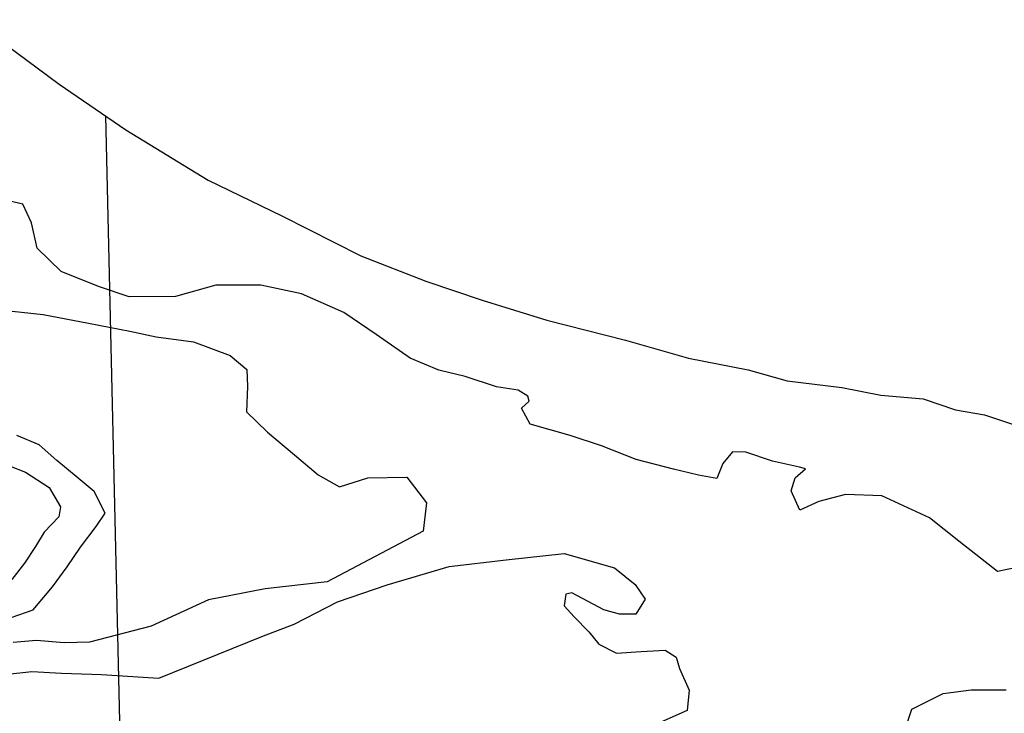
# Model space of a CAD drawing. Header units: feet. Extents: x 18803 to 104580, y -6601 to 116448.
# Tile 28 of 95: x 40239 to 43314, y 75412 to 77578. Entities that reach past the tile are written whole.
import ezdxf

# ---------------------------------------------------------------- set-up
doc = ezdxf.new("R2010")
doc.units = ezdxf.units.FT
doc.header["$LTSCALE"] = 100
doc.header["$MEASUREMENT"] = 0
doc.linetypes.add('DASHED', pattern=[0.75, 0.5, -0.25])
doc.layers.add('ELRGOV-SECTION', color=253, linetype='DASHED')
doc.layers.add('SL-VICINITY MAP', color=2, linetype='Continuous')

msp = doc.modelspace()

# ---------------------------------------------------------------- linework, layer by layer
at = {"layer": 'ELRGOV-SECTION', "ltscale": 50}
msp.add_line((40507.1, 77277.7), (41093.3, 52193.5), dxfattribs=at)
at = {"layer": 'SL-VICINITY MAP'}
for points in [[(40090.8, 77578.4), (40362.7, 77376.7), (40570.3, 77234.3), (40828.1, 77077.3), (41058.2, 76965.8), (41304.4, 76841.4), (41507.4, 76762.3), (41683.4, 76702.5), (41885.5, 76639.9), (42130.4, 76577.8), (42327.5, 76521.6), (42513.4, 76484.9), (42635.9, 76450.6), (42805.8, 76430.1), (42928, 76405.6), (43060.2, 76394.4), (43161.6, 76359.8), (43251.7, 76344.7), (43363.8, 76307)], [(43352.5, 75867.9), (43292.3, 75855.5), (43171.3, 75950.1), (43080.4, 76022.6), (42931.1, 76091.2), (42817.8, 76095.8), (42734.9, 76074.2), (42675.3, 76047.1), (42647.8, 76107.1), (42660.8, 76147.3), (42693.2, 76175.7), (42674.1, 76181.4), (42589.6, 76199.6), (42506.8, 76228.3), (42464.9, 76229.1), (42434.9, 76192.4), (42415.8, 76145.6), (42358.9, 76156.3), (42280.6, 76174.7), (42164.3, 76204.5), (42055.7, 76247.1), (41958.1, 76279.6), (41833.1, 76315.3), (41806, 76364.8), (41830.2, 76386.6), (41825.4, 76403.2), (41795.3, 76421.2), (41727.9, 76431.5), (41630.2, 76464), (41547.7, 76484.4), (41458.2, 76521.3), (41352.6, 76595.5), (41251.4, 76663.6), (41119.1, 76722.2), (40992.3, 76749.6), (40852, 76749.2), (40725.7, 76713.5), (40581.1, 76713), (40485.5, 76745.5), (40368.4, 76792.1), (40294.2, 76865.2), (40276.3, 76944.4), (40248.8, 77002.3), (40208.6, 77011.5)], [(40146.9, 76675.6), (40313.2, 76658), (40454.6, 76631.1), (40583.4, 76606), (40665.8, 76587.7), (40781.7, 76572.6), (40896.5, 76530.2), (40948.6, 76485.7), (40950.7, 76433.3), (40947.7, 76353.4), (41013.1, 76290.5), (41097.6, 76219.8), (41171.4, 76157.2), (41237.8, 76119.5), (41326.7, 76147.6), (41448.1, 76149.5), (41510, 76069.7), (41498.9, 75981.2), (41199.6, 75822.4), (41005.7, 75801.4), (40829.2, 75766.2), (40650.3, 75684.9), (40457.7, 75634.5), (40378.2, 75631.9), (40292, 75639.5), (40219, 75632.9)], [(40215.8, 75712.5), (40281.8, 75735.7), (40341.7, 75806.9), (40387.3, 75869.2), (40428.8, 75931.4), (40478.5, 75996), (40506.1, 76036.8), (40471.9, 76104.9), (40415.6, 76151.3), (40354.9, 76201.8), (40300.5, 76250.3), (40230.2, 76279.5)], [(40204.7, 76186.3), (40257.9, 76165), (40331.1, 76117), (40367.1, 76057.4), (40362.1, 76025.7), (40315.9, 75978.1), (40288.4, 75933.1), (40254.9, 75881.6), (40215.1, 75830)], [(40191.7, 75533.5), (40277.2, 75542.6), (40369.5, 75537.2), (40495.3, 75533), (40673.7, 75522), (40995, 75652.1), (41096, 75691.1), (41231.4, 75760.6), (41386.3, 75813.9), (41580.8, 75870.6), (41758, 75891.1), (41939.3, 75911.8), (42096.1, 75866.5), (42161, 75814.1), (42192.2, 75769), (42162.6, 75721.9), (42112.4, 75722.3), (42063.7, 75735.4), (41963.1, 75788.8), (41944.5, 75784), (41939.6, 75748.1), (41970.3, 75713.5), (42016.2, 75666.7), (42047.1, 75627.9), (42102.6, 75600.4), (42179.9, 75605), (42255.1, 75609.6), (42289.5, 75587.6), (42299.2, 75552.3), (42329.2, 75484.1), (42323.3, 75421), (42241, 75384.7)], [(42979.6, 75291.5), (43024.5, 75425.1), (43123.1, 75474.5), (43210.5, 75485.7), (43319.4, 75485.1)]]:
    msp.add_lwpolyline(points, dxfattribs=at)

doc.saveas('drawing.dxf')
